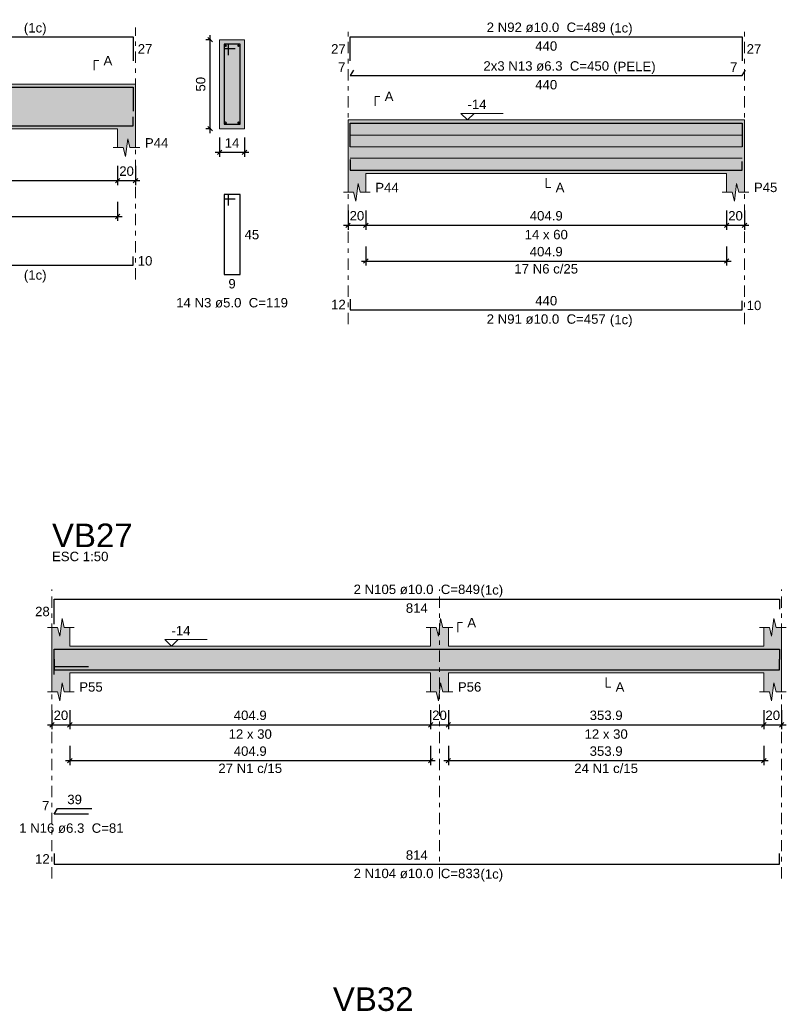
# Model space of a CAD drawing. Header units: millimetres. Extents: x 0 to 119, y 0 to 84.
# Tile 16 of 31: x 52 to 70, y 42 to 64. Entities that reach past the tile are written whole.
import ezdxf

# ---------------------------------------------------------------- set-up
doc = ezdxf.new("R2010")
doc.units = ezdxf.units.MM
doc.header["$MEASUREMENT"] = 0
doc.linetypes.add('DASHDOT', pattern=[2.54, 1.27, -0.635, 0, -0.635])
doc.linetypes.add('NULL', pattern=[0])
doc.layers.get('0').update_dxf_attribs({"lineweight": 18})
for name, color, linetype, lineweight in [('Descrição da armadura', 7, 'Continuous', 0), ('DT-Arm complementar', 5, 'Continuous', 5), ('DT-Barras na forma', 2, 'Continuous', 30), ('DT-Barras no corte', 5, 'Continuous', 5), ('DT-Barras rebatidas', 2, 'Continuous', 30), ('DT-Cotas', 9, 'Continuous', 5), ('DT-Forma', 5, 'Continuous', 5), ('DT-Hachura forma vigas', 254, 'Continuous', 5), ('DT-Hachura seção vigas', 254, 'Continuous', 5), ('DT-Pontilhado', 9, 'DASHDOT', 5), ('DT-Textos', 7, 'Continuous', 5), ('DT-Título', 3, 'Continuous', 20), ('Textos armaduras', 7, 'Continuous', 0)]:
    doc.layers.add(name, color=color, linetype=linetype, lineweight=lineweight)
doc.styles.add('Arial', font='txt')
doc.dimstyles.new('UM_25.000000', dxfattribs={"dimtxt": 0.18, "dimasz": 0.1, "dimexe": 0.1, "dimexo": 0.2, "dimgap": 0, "dimtad": 1, "dimtih": 1, "dimtoh": 1, "dimdec": 1, "dimlfac": 25, "dimzin": 0, "dimdsep": 46, "dimtxsty": 'Standard', "dimcen": 0.09, "dimdle": 0.1, "dimadec": 1, "dimazin": 2, "dimtfac": 1, "dimtdec": 4, "dimtofl": 0, "dimtmove": 0, "dimatfit": 3, "dimfxl": 1, "dimtolj": 1, "dimarcsym": 0})
doc.dimstyles.new('UM_50.000000', dxfattribs={"dimtxt": 0.18, "dimasz": 0.1, "dimexe": 0.1, "dimexo": 0.2, "dimgap": 0, "dimtad": 1, "dimtih": 1, "dimtoh": 1, "dimdec": 1, "dimlfac": 50, "dimzin": 0, "dimdsep": 46, "dimtxsty": 'Standard', "dimcen": 0.09, "dimdle": 0.1, "dimadec": 1, "dimazin": 2, "dimtfac": 1, "dimtdec": 4, "dimtofl": 0, "dimtmove": 0, "dimatfit": 3, "dimfxl": 1, "dimtolj": 1, "dimarcsym": 0})

# ---------------------------------------------------------------- blocks, each defined once
blk = doc.blocks.new('_Oblique')
at = {"color": 0, "linetype": 'ByBlock', "lineweight": -2}
blk.add_line((-0.5, -0.5), (0.5, 0.5), dxfattribs=at)
blk = doc.blocks.new('*D123')
at = {"layer": 'Defpoints', "color": 0}
for p in [(47.698924, 60.69142), (54.601524, 60.69142), (54.601524, 60.16192)]:
    blk.add_point(p, dxfattribs=at)
at = {"layer": 'DT-Cotas', "color": 0, "lineweight": -2}
for p, q in [((47.698924, 60.49142), (47.698924, 60.06192)), ((54.601524, 60.49142), (54.601524, 60.06192)), ((47.598924, 60.16192), (54.701524, 60.16192))]:
    blk.add_line(p, q, dxfattribs=at)
at = {"layer": 'DT-Cotas', "color": 0, "lineweight": -2, "xscale": 0.1, "yscale": 0.1, "zscale": 0.1, "rotation": 180}
blk.add_blockref('_Oblique', (47.698924, 60.16192), dxfattribs=at)
at = {"layer": 'DT-Cotas', "color": 0, "lineweight": -2, "xscale": 0.1, "yscale": 0.1, "zscale": 0.1}
blk.add_blockref('_Oblique', (54.601524, 60.16192), dxfattribs=at)
at = {"layer": 'DT-Cotas', "color": 7, "insert": (51.150224, 60.37372), "char_height": 0.2118, "attachment_point": 5, "rotation": 0.0057296, "style": 'Arial'}
blk.add_mtext('\\A1;345.1', dxfattribs=at)
blk = doc.blocks.new('*D124')
at = {"layer": 'Defpoints', "color": 0}
for p in [(54.601524, 60.69142), (55.001524, 60.69142), (55.001524, 60.16192)]:
    blk.add_point(p, dxfattribs=at)
at = {"layer": 'DT-Cotas', "color": 0, "lineweight": -2}
for p, q in [((54.601524, 60.49142), (54.601524, 60.06192)), ((55.001524, 60.49142), (55.001524, 60.06192)), ((54.501524, 60.16192), (55.101524, 60.16192))]:
    blk.add_line(p, q, dxfattribs=at)
at = {"layer": 'DT-Cotas', "color": 0, "lineweight": -2, "xscale": 0.1, "yscale": 0.1, "zscale": 0.1, "rotation": 180}
blk.add_blockref('_Oblique', (54.601524, 60.16192), dxfattribs=at)
at = {"layer": 'DT-Cotas', "color": 0, "lineweight": -2, "xscale": 0.1, "yscale": 0.1, "zscale": 0.1}
blk.add_blockref('_Oblique', (55.001524, 60.16192), dxfattribs=at)
at = {"layer": 'DT-Cotas', "color": 7, "insert": (54.801524, 60.37372), "char_height": 0.2118, "attachment_point": 5, "rotation": 0.0057296, "style": 'Arial'}
blk.add_mtext('\\A1;20', dxfattribs=at)
blk = doc.blocks.new('*D125')
at = {"layer": 'Defpoints', "color": 0}
for p in [(56.677307, 63.32682), (56.889107, 63.32682), (56.889107, 61.32682)]:
    blk.add_point(p, dxfattribs=at)
at = {"layer": 'DT-Cotas', "color": 0, "lineweight": -2}
for p, q in [((56.689107, 63.32682), (56.577307, 63.32682)), ((56.677307, 61.22682), (56.677307, 63.42682)), ((56.689107, 61.32682), (56.577307, 61.32682))]:
    blk.add_line(p, q, dxfattribs=at)
at = {"layer": 'DT-Cotas', "color": 0, "lineweight": -2, "xscale": 0.1, "yscale": 0.1, "zscale": 0.1}
for p, rotation in [((56.677307, 63.32682), 90), ((56.677307, 61.32682), 270)]:
    blk.add_blockref('_Oblique', p, dxfattribs=dict(at, rotation=rotation))
at = {"layer": 'DT-Cotas', "color": 7, "insert": (56.465507, 62.32682), "char_height": 0.2118, "attachment_point": 5, "rotation": 90, "style": 'Arial'}
blk.add_mtext('\\A1;50', dxfattribs=at)
blk = doc.blocks.new('*D126')
at = {"layer": 'Defpoints', "color": 0}
for p in [(56.889107, 61.32682), (57.449107, 61.32682), (57.449107, 60.79732)]:
    blk.add_point(p, dxfattribs=at)
at = {"layer": 'DT-Cotas', "color": 0, "lineweight": -2}
for p, q in [((56.889107, 61.12682), (56.889107, 60.69732)), ((57.449107, 61.12682), (57.449107, 60.69732)), ((56.789107, 60.79732), (57.549107, 60.79732))]:
    blk.add_line(p, q, dxfattribs=at)
at = {"layer": 'DT-Cotas', "color": 0, "lineweight": -2, "xscale": 0.1, "yscale": 0.1, "zscale": 0.1, "rotation": 180}
blk.add_blockref('_Oblique', (56.889107, 60.79732), dxfattribs=at)
at = {"layer": 'DT-Cotas', "color": 0, "lineweight": -2, "xscale": 0.1, "yscale": 0.1, "zscale": 0.1}
blk.add_blockref('_Oblique', (57.449107, 60.79732), dxfattribs=at)
at = {"layer": 'DT-Cotas', "color": 7, "insert": (57.169107, 61.00912), "char_height": 0.2118, "attachment_point": 5, "rotation": 0.0057296, "style": 'Arial'}
blk.add_mtext('\\A1;14', dxfattribs=at)
blk = doc.blocks.new('*D127')
at = {"layer": 'Defpoints', "color": 0}
for p in [(47.698924, 59.88658), (54.601524, 59.88658), (54.601524, 59.35708)]:
    blk.add_point(p, dxfattribs=at)
at = {"layer": 'DT-Cotas', "color": 0, "lineweight": -2}
for p, q in [((47.698924, 59.68658), (47.698924, 59.25708)), ((54.601524, 59.68658), (54.601524, 59.25708)), ((47.598924, 59.35708), (54.701524, 59.35708))]:
    blk.add_line(p, q, dxfattribs=at)
at = {"layer": 'DT-Cotas', "color": 0, "lineweight": -2, "xscale": 0.1, "yscale": 0.1, "zscale": 0.1, "rotation": 180}
blk.add_blockref('_Oblique', (47.698924, 59.35708), dxfattribs=at)
at = {"layer": 'DT-Cotas', "color": 0, "lineweight": -2, "xscale": 0.1, "yscale": 0.1, "zscale": 0.1}
blk.add_blockref('_Oblique', (54.601524, 59.35708), dxfattribs=at)
at = {"layer": 'DT-Cotas', "color": 7, "insert": (51.150224, 59.56888), "char_height": 0.2118, "attachment_point": 5, "rotation": 0.0057296, "style": 'Arial'}
blk.add_mtext('\\A1;345.1', dxfattribs=at)
blk = doc.blocks.new('*D128')
at = {"layer": 'Defpoints', "color": 0}
for p in [(59.771135, 59.68858), (60.171135, 59.68858), (60.171135, 59.15908)]:
    blk.add_point(p, dxfattribs=at)
at = {"layer": 'DT-Cotas', "color": 0, "lineweight": -2}
for p, q in [((59.771135, 59.48858), (59.771135, 59.05908)), ((60.171135, 59.48858), (60.171135, 59.05908)), ((59.671135, 59.15908), (60.271135, 59.15908))]:
    blk.add_line(p, q, dxfattribs=at)
at = {"layer": 'DT-Cotas', "color": 0, "lineweight": -2, "xscale": 0.1, "yscale": 0.1, "zscale": 0.1, "rotation": 180}
blk.add_blockref('_Oblique', (59.771135, 59.15908), dxfattribs=at)
at = {"layer": 'DT-Cotas', "color": 0, "lineweight": -2, "xscale": 0.1, "yscale": 0.1, "zscale": 0.1}
blk.add_blockref('_Oblique', (60.171135, 59.15908), dxfattribs=at)
at = {"layer": 'DT-Cotas', "color": 7, "insert": (59.971135, 59.37088), "char_height": 0.2118, "attachment_point": 5, "rotation": 0.0057296, "style": 'Arial'}
blk.add_mtext('\\A1;20', dxfattribs=at)
blk = doc.blocks.new('*D129')
at = {"layer": 'Defpoints', "color": 0}
for p in [(60.171135, 59.68858), (68.268535, 59.68858), (68.268535, 59.15908)]:
    blk.add_point(p, dxfattribs=at)
at = {"layer": 'DT-Cotas', "color": 0, "lineweight": -2}
for p, q in [((60.171135, 59.48858), (60.171135, 59.05908)), ((68.268535, 59.48858), (68.268535, 59.05908)), ((60.071135, 59.15908), (68.368535, 59.15908))]:
    blk.add_line(p, q, dxfattribs=at)
at = {"layer": 'DT-Cotas', "color": 0, "lineweight": -2, "xscale": 0.1, "yscale": 0.1, "zscale": 0.1, "rotation": 180}
blk.add_blockref('_Oblique', (60.171135, 59.15908), dxfattribs=at)
at = {"layer": 'DT-Cotas', "color": 0, "lineweight": -2, "xscale": 0.1, "yscale": 0.1, "zscale": 0.1}
blk.add_blockref('_Oblique', (68.268535, 59.15908), dxfattribs=at)
at = {"layer": 'DT-Cotas', "color": 7, "insert": (64.219835, 59.37088), "char_height": 0.2118, "attachment_point": 5, "rotation": 0.0057296, "style": 'Arial'}
blk.add_mtext('\\A1;404.9', dxfattribs=at)
blk = doc.blocks.new('*D130')
at = {"layer": 'Defpoints', "color": 0}
for p in [(68.268535, 59.68858), (68.668535, 59.68858), (68.668535, 59.15908)]:
    blk.add_point(p, dxfattribs=at)
at = {"layer": 'DT-Cotas', "color": 0, "lineweight": -2}
for p, q in [((68.268535, 59.48858), (68.268535, 59.05908)), ((68.668535, 59.48858), (68.668535, 59.05908)), ((68.168535, 59.15908), (68.768535, 59.15908))]:
    blk.add_line(p, q, dxfattribs=at)
at = {"layer": 'DT-Cotas', "color": 0, "lineweight": -2, "xscale": 0.1, "yscale": 0.1, "zscale": 0.1, "rotation": 180}
blk.add_blockref('_Oblique', (68.268535, 59.15908), dxfattribs=at)
at = {"layer": 'DT-Cotas', "color": 0, "lineweight": -2, "xscale": 0.1, "yscale": 0.1, "zscale": 0.1}
blk.add_blockref('_Oblique', (68.668535, 59.15908), dxfattribs=at)
at = {"layer": 'DT-Cotas', "color": 7, "insert": (68.468535, 59.37088), "char_height": 0.2118, "attachment_point": 5, "rotation": 0.0057296, "style": 'Arial'}
blk.add_mtext('\\A1;20', dxfattribs=at)
blk = doc.blocks.new('*D133')
at = {"layer": 'Defpoints', "color": 0}
for p in [(60.171135, 58.88374), (68.268535, 58.88374), (68.268535, 58.35424)]:
    blk.add_point(p, dxfattribs=at)
at = {"layer": 'DT-Cotas', "color": 0, "lineweight": -2}
for p, q in [((60.171135, 58.68374), (60.171135, 58.25424)), ((68.268535, 58.68374), (68.268535, 58.25424)), ((60.071135, 58.35424), (68.368535, 58.35424))]:
    blk.add_line(p, q, dxfattribs=at)
at = {"layer": 'DT-Cotas', "color": 0, "lineweight": -2, "xscale": 0.1, "yscale": 0.1, "zscale": 0.1, "rotation": 180}
blk.add_blockref('_Oblique', (60.171135, 58.35424), dxfattribs=at)
at = {"layer": 'DT-Cotas', "color": 0, "lineweight": -2, "xscale": 0.1, "yscale": 0.1, "zscale": 0.1}
blk.add_blockref('_Oblique', (68.268535, 58.35424), dxfattribs=at)
at = {"layer": 'DT-Cotas', "color": 7, "insert": (64.219835, 58.56604), "char_height": 0.2118, "attachment_point": 5, "rotation": 0.0057296, "style": 'Arial'}
blk.add_mtext('\\A1;404.9', dxfattribs=at)
blk = doc.blocks.new('*D169')
at = {"layer": 'Defpoints', "color": 0}
for p in [(53.127714, 48.46938), (53.527714, 48.46938), (53.527714, 47.93988)]:
    blk.add_point(p, dxfattribs=at)
at = {"layer": 'DT-Cotas', "color": 0, "lineweight": -2}
for p, q in [((53.127714, 48.26938), (53.127714, 47.83988)), ((53.527714, 48.26938), (53.527714, 47.83988)), ((53.027714, 47.93988), (53.627714, 47.93988))]:
    blk.add_line(p, q, dxfattribs=at)
at = {"layer": 'DT-Cotas', "color": 0, "lineweight": -2, "xscale": 0.1, "yscale": 0.1, "zscale": 0.1, "rotation": 180}
blk.add_blockref('_Oblique', (53.127714, 47.93988), dxfattribs=at)
at = {"layer": 'DT-Cotas', "color": 0, "lineweight": -2, "xscale": 0.1, "yscale": 0.1, "zscale": 0.1}
blk.add_blockref('_Oblique', (53.527714, 47.93988), dxfattribs=at)
at = {"layer": 'DT-Cotas', "color": 7, "insert": (53.327714, 48.15168), "char_height": 0.2118, "attachment_point": 5, "rotation": 0.0057296, "style": 'Arial'}
blk.add_mtext('\\A1;20', dxfattribs=at)
blk = doc.blocks.new('*D170')
at = {"layer": 'Defpoints', "color": 0}
for p in [(53.527714, 48.46938), (61.625114, 48.46938), (61.625114, 47.93988)]:
    blk.add_point(p, dxfattribs=at)
at = {"layer": 'DT-Cotas', "color": 0, "lineweight": -2}
for p, q in [((53.527714, 48.26938), (53.527714, 47.83988)), ((61.625114, 48.26938), (61.625114, 47.83988)), ((53.427714, 47.93988), (61.725114, 47.93988))]:
    blk.add_line(p, q, dxfattribs=at)
at = {"layer": 'DT-Cotas', "color": 0, "lineweight": -2, "xscale": 0.1, "yscale": 0.1, "zscale": 0.1, "rotation": 180}
blk.add_blockref('_Oblique', (53.527714, 47.93988), dxfattribs=at)
at = {"layer": 'DT-Cotas', "color": 0, "lineweight": -2, "xscale": 0.1, "yscale": 0.1, "zscale": 0.1}
blk.add_blockref('_Oblique', (61.625114, 47.93988), dxfattribs=at)
at = {"layer": 'DT-Cotas', "color": 7, "insert": (57.576414, 48.15168), "char_height": 0.2118, "attachment_point": 5, "rotation": 0.0057296, "style": 'Arial'}
blk.add_mtext('\\A1;404.9', dxfattribs=at)
blk = doc.blocks.new('*D171')
at = {"layer": 'Defpoints', "color": 0}
for p in [(61.625114, 48.46938), (62.025114, 48.46938), (62.025114, 47.93988)]:
    blk.add_point(p, dxfattribs=at)
at = {"layer": 'DT-Cotas', "color": 0, "lineweight": -2}
for p, q in [((61.625114, 48.26938), (61.625114, 47.83988)), ((62.025114, 48.26938), (62.025114, 47.83988)), ((61.525114, 47.93988), (62.125114, 47.93988))]:
    blk.add_line(p, q, dxfattribs=at)
at = {"layer": 'DT-Cotas', "color": 0, "lineweight": -2, "xscale": 0.1, "yscale": 0.1, "zscale": 0.1, "rotation": 180}
blk.add_blockref('_Oblique', (61.625114, 47.93988), dxfattribs=at)
at = {"layer": 'DT-Cotas', "color": 0, "lineweight": -2, "xscale": 0.1, "yscale": 0.1, "zscale": 0.1}
blk.add_blockref('_Oblique', (62.025114, 47.93988), dxfattribs=at)
at = {"layer": 'DT-Cotas', "color": 7, "insert": (61.825114, 48.15168), "char_height": 0.2118, "attachment_point": 5, "rotation": 0.0057296, "style": 'Arial'}
blk.add_mtext('\\A1;20', dxfattribs=at)
blk = doc.blocks.new('*D172')
at = {"layer": 'Defpoints', "color": 0}
for p in [(62.025114, 48.46938), (69.103914, 48.46938), (69.103914, 47.93988)]:
    blk.add_point(p, dxfattribs=at)
at = {"layer": 'DT-Cotas', "color": 0, "lineweight": -2}
for p, q in [((62.025114, 48.26938), (62.025114, 47.83988)), ((69.103914, 48.26938), (69.103914, 47.83988)), ((61.925114, 47.93988), (69.203914, 47.93988))]:
    blk.add_line(p, q, dxfattribs=at)
at = {"layer": 'DT-Cotas', "color": 0, "lineweight": -2, "xscale": 0.1, "yscale": 0.1, "zscale": 0.1, "rotation": 180}
blk.add_blockref('_Oblique', (62.025114, 47.93988), dxfattribs=at)
at = {"layer": 'DT-Cotas', "color": 0, "lineweight": -2, "xscale": 0.1, "yscale": 0.1, "zscale": 0.1}
blk.add_blockref('_Oblique', (69.103914, 47.93988), dxfattribs=at)
at = {"layer": 'DT-Cotas', "color": 7, "insert": (65.564514, 48.15168), "char_height": 0.2118, "attachment_point": 5, "rotation": 0.0057296, "style": 'Arial'}
blk.add_mtext('\\A1;353.9', dxfattribs=at)
blk = doc.blocks.new('*D173')
at = {"layer": 'Defpoints', "color": 0}
for p in [(69.103914, 48.46938), (69.503914, 48.46938), (69.503914, 47.93988)]:
    blk.add_point(p, dxfattribs=at)
at = {"layer": 'DT-Cotas', "color": 0, "lineweight": -2}
for p, q in [((69.103914, 48.26938), (69.103914, 47.83988)), ((69.503914, 48.26938), (69.503914, 47.83988)), ((69.003914, 47.93988), (69.603914, 47.93988))]:
    blk.add_line(p, q, dxfattribs=at)
at = {"layer": 'DT-Cotas', "color": 0, "lineweight": -2, "xscale": 0.1, "yscale": 0.1, "zscale": 0.1, "rotation": 180}
blk.add_blockref('_Oblique', (69.103914, 47.93988), dxfattribs=at)
at = {"layer": 'DT-Cotas', "color": 0, "lineweight": -2, "xscale": 0.1, "yscale": 0.1, "zscale": 0.1}
blk.add_blockref('_Oblique', (69.503914, 47.93988), dxfattribs=at)
at = {"layer": 'DT-Cotas', "color": 7, "insert": (69.303914, 48.15168), "char_height": 0.2118, "attachment_point": 5, "rotation": 0.0057296, "style": 'Arial'}
blk.add_mtext('\\A1;20', dxfattribs=at)
blk = doc.blocks.new('*D176')
at = {"layer": 'Defpoints', "color": 0}
for p in [(53.527714, 47.66454), (61.625114, 47.66454), (61.625114, 47.13504)]:
    blk.add_point(p, dxfattribs=at)
at = {"layer": 'DT-Cotas', "color": 0, "lineweight": -2}
for p, q in [((53.527714, 47.46454), (53.527714, 47.03504)), ((61.625114, 47.46454), (61.625114, 47.03504)), ((53.427714, 47.13504), (61.725114, 47.13504))]:
    blk.add_line(p, q, dxfattribs=at)
at = {"layer": 'DT-Cotas', "color": 0, "lineweight": -2, "xscale": 0.1, "yscale": 0.1, "zscale": 0.1, "rotation": 180}
blk.add_blockref('_Oblique', (53.527714, 47.13504), dxfattribs=at)
at = {"layer": 'DT-Cotas', "color": 0, "lineweight": -2, "xscale": 0.1, "yscale": 0.1, "zscale": 0.1}
blk.add_blockref('_Oblique', (61.625114, 47.13504), dxfattribs=at)
at = {"layer": 'DT-Cotas', "color": 7, "insert": (57.576414, 47.34684), "char_height": 0.2118, "attachment_point": 5, "rotation": 0.0057296, "style": 'Arial'}
blk.add_mtext('\\A1;404.9', dxfattribs=at)
blk = doc.blocks.new('*D177')
at = {"layer": 'Defpoints', "color": 0}
for p in [(62.025114, 47.66454), (69.103914, 47.66454), (69.103914, 47.13504)]:
    blk.add_point(p, dxfattribs=at)
at = {"layer": 'DT-Cotas', "color": 0, "lineweight": -2}
for p, q in [((62.025114, 47.46454), (62.025114, 47.03504)), ((69.103914, 47.46454), (69.103914, 47.03504)), ((61.925114, 47.13504), (69.203914, 47.13504))]:
    blk.add_line(p, q, dxfattribs=at)
at = {"layer": 'DT-Cotas', "color": 0, "lineweight": -2, "xscale": 0.1, "yscale": 0.1, "zscale": 0.1, "rotation": 180}
blk.add_blockref('_Oblique', (62.025114, 47.13504), dxfattribs=at)
at = {"layer": 'DT-Cotas', "color": 0, "lineweight": -2, "xscale": 0.1, "yscale": 0.1, "zscale": 0.1}
blk.add_blockref('_Oblique', (69.103914, 47.13504), dxfattribs=at)
at = {"layer": 'DT-Cotas', "color": 7, "insert": (65.564514, 47.34684), "char_height": 0.2118, "attachment_point": 5, "rotation": 0.0057296, "style": 'Arial'}
blk.add_mtext('\\A1;353.9', dxfattribs=at)

msp = doc.modelspace()

# ---------------------------------------------------------------- hatches: boundary and pattern name
at = {"layer": 'DT-Hachura forma vigas', "linetype": 'Continuous'}
for points in [[(55.0015, 60.9032), (55.0015, 61.3268), (55.0015, 62.3268), (54.8015, 62.3268), (47.4989, 62.3268), (47.2989, 62.3268), (47.2989, 61.3268), (47.2989, 60.9032), (47.4239, 60.9032), (47.4739, 60.7032), (47.5239, 61.1032), (47.5739, 60.9032), (47.6989, 60.9032), (47.6989, 61.3268), (54.6015, 61.3268), (54.6015, 60.9032), (54.7265, 60.9032), (54.7765, 60.7032), (54.8265, 61.1032), (54.8765, 60.9032), (55.0015, 60.9032)], [(68.6685, 59.9004), (68.6685, 60.324), (68.6685, 61.524), (68.4685, 61.524), (59.9711, 61.524), (59.7711, 61.524), (59.7711, 60.324), (59.7711, 59.9004), (59.8961, 59.9004), (59.9461, 59.7004), (59.9961, 60.1004), (60.0461, 59.9004), (60.1711, 59.9004), (60.1711, 60.324), (68.2685, 60.324), (68.2685, 59.9004), (68.3935, 59.9004), (68.4435, 59.7004), (68.4935, 60.1004), (68.5435, 59.9004), (68.6685, 59.9004)], [(69.5039, 48.6812), (69.5039, 49.1048), (69.5039, 49.7048), (69.5039, 50.1284), (69.3789, 50.1284), (69.3289, 50.3284), (69.2789, 49.9284), (69.2289, 50.1284), (69.1039, 50.1284), (69.1039, 49.7048), (62.0251, 49.7048), (62.0251, 50.1284), (61.9001, 50.1284), (61.8501, 50.3284), (61.8001, 49.9284), (61.7501, 50.1284), (61.6251, 50.1284), (61.6251, 49.7048), (53.5277, 49.7048), (53.5277, 50.1284), (53.4027, 50.1284), (53.3527, 50.3284), (53.3027, 49.9284), (53.2527, 50.1284), (53.1277, 50.1284), (53.1277, 49.7048), (53.1277, 49.1048), (53.1277, 48.6812), (53.2527, 48.6812), (53.3027, 48.4812), (53.3527, 48.8812), (53.4027, 48.6812), (53.5277, 48.6812), (53.5277, 49.1048), (61.6251, 49.1048), (61.6251, 48.6812), (61.7501, 48.6812), (61.8001, 48.4812), (61.8501, 48.8812), (61.9001, 48.6812), (62.0251, 48.6812), (62.0251, 49.1048), (69.1039, 49.1048), (69.1039, 48.6812), (69.2289, 48.6812), (69.2789, 48.4812), (69.3289, 48.8812), (69.3789, 48.6812), (69.5039, 48.6812)]]:
    msp.add_hatch(color=254, dxfattribs=at).paths.add_polyline_path(points)
at = {"layer": 'DT-Hachura seção vigas', "linetype": 'Continuous'}
msp.add_hatch(color=254, dxfattribs=at).paths.add_polyline_path([(56.8891, 61.3268), (56.8891, 61.3268), (57.4491, 61.3268), (57.4491, 63.3268), (56.8891, 63.3268), (56.8891, 61.3268)])

# ---------------------------------------------------------------- linework, layer by layer
at = {"layer": 'DT-Arm complementar'}
for p, q in [((59.8211, 61.184), (68.6185, 61.184)), ((59.8211, 60.924), (68.6185, 60.924)), ((59.8211, 60.664), (68.6185, 60.664))]:
    msp.add_line(p, q, dxfattribs=at)
at = {"layer": 'DT-Barras na forma'}
for p, q in [((57.0891, 63.2268), (56.9891, 63.2268)), ((56.9891, 63.2268), (56.9891, 61.4268)), ((57.3491, 63.2268), (56.9891, 63.2268)), ((56.9891, 63.2268), (56.9891, 63.1268)), ((56.9891, 63.1268), (57.2391, 63.1268)), ((57.0891, 62.9768), (57.0891, 63.2268)), ((57.3491, 61.4268), (57.3491, 63.2268)), ((56.9891, 61.4268), (57.3491, 61.4268)), ((53.1777, 49.2474), (53.948, 49.2474))]:
    msp.add_line(p, q, dxfattribs=at)
for points in [[(47.3489, 61.7251), (47.3489, 62.2588), (54.9515, 62.2588), (54.9515, 61.7251)], [(47.3489, 61.5948), (47.3489, 61.3948), (54.9515, 61.3948), (54.9515, 61.5948)], [(59.8211, 60.9188), (59.8211, 61.454), (68.6185, 61.454), (68.6185, 60.9188)], [(59.8211, 60.634), (59.8211, 60.394), (68.6185, 60.394), (68.6185, 60.594)], [(53.1777, 49.0706), (53.1777, 49.6348), (69.4539, 49.6348), (69.4539, 49.4048)], [(53.1777, 49.4148), (53.1777, 49.1748), (69.4539, 49.1748), (69.4539, 49.4148)]]:
    msp.add_lwpolyline(points, dxfattribs=at)
at = {"layer": 'DT-Barras no corte'}
for centre in [(57.0251, 63.1908), (57.3131, 63.1908), (57.0251, 61.4628), (57.3131, 61.4628)]:
    msp.add_circle(centre, 0.016, dxfattribs=at)
at = {"layer": 'DT-Barras rebatidas'}
for points in [[(47.3489, 62.8547), (47.3489, 63.3884), (54.9515, 63.3884), (54.9515, 62.8547)], [(59.8211, 62.8533), (59.8211, 63.3884), (68.6185, 63.3884), (68.6185, 62.8533)], [(59.8936, 62.6449), (59.8211, 62.5194), (68.6185, 62.5194), (68.691, 62.6449)], [(57.0891, 59.6001), (57.0891, 59.8501), (56.9891, 59.8501), (56.9891, 58.0501), (57.3491, 58.0501), (57.3491, 59.8501), (56.9891, 59.8501), (56.9891, 59.7501), (57.2391, 59.7501)], [(47.3489, 58.4602), (47.3489, 58.2602), (54.9515, 58.2602), (54.9515, 58.4602)], [(59.8211, 57.4993), (59.8211, 57.2593), (68.6185, 57.2593), (68.6185, 57.4593)], [(53.1777, 50.2002), (53.1777, 50.7644), (69.4539, 50.7644), (69.4539, 50.5344)], [(53.948, 45.9308), (53.1777, 45.9308), (53.2503, 46.0566), (54.0206, 46.0566)], [(53.1777, 45.0477), (53.1777, 44.8077), (69.4539, 44.8077), (69.4539, 45.0477)]]:
    msp.add_lwpolyline(points, dxfattribs=at)
at = {"layer": 'DT-Forma'}
for p, q in [((57.4491, 63.3268), (56.8891, 63.3268)), ((56.8891, 63.3268), (56.8891, 61.3268)), ((57.4491, 61.3268), (57.4491, 63.3268)), ((47.4989, 62.3268), (54.8015, 62.3268)), ((54.8015, 62.3268), (55.0015, 62.3268)), ((59.7711, 61.524), (59.9711, 61.524)), ((59.9711, 61.524), (68.4685, 61.524)), ((68.4685, 61.524), (68.6685, 61.524)), ((47.6989, 61.3268), (54.6015, 61.3268)), ((54.6015, 61.3268), (54.6015, 60.9032)), ((55.0015, 60.9032), (55.0015, 61.3268)), ((56.8891, 61.3268), (57.4491, 61.3268)), ((54.7765, 60.7032), (54.8265, 61.1032)), ((54.8265, 61.1032), (54.8765, 60.9032)), ((54.5015, 60.9032), (54.7265, 60.9032)), ((54.7265, 60.9032), (54.7765, 60.7032)), ((54.8765, 60.9032), (55.1015, 60.9032)), ((59.7711, 60.324), (59.7711, 59.9004)), ((60.1711, 59.9004), (60.1711, 60.324)), ((60.1711, 60.324), (68.2685, 60.324)), ((68.2685, 60.324), (68.2685, 59.9004)), ((68.6685, 59.9004), (68.6685, 60.324)), ((59.9461, 59.7004), (59.9961, 60.1004)), ((59.9961, 60.1004), (60.0461, 59.9004)), ((68.4435, 59.7004), (68.4935, 60.1004)), ((68.4935, 60.1004), (68.5435, 59.9004)), ((59.6711, 59.9004), (59.8961, 59.9004)), ((59.8961, 59.9004), (59.9461, 59.7004)), ((60.0461, 59.9004), (60.2711, 59.9004)), ((68.1685, 59.9004), (68.3935, 59.9004)), ((68.3935, 59.9004), (68.4435, 59.7004)), ((68.5435, 59.9004), (68.7685, 59.9004)), ((53.3027, 49.9284), (53.3527, 50.3284)), ((53.3527, 50.3284), (53.4027, 50.1284)), ((61.8001, 49.9284), (61.8501, 50.3284)), ((61.8501, 50.3284), (61.9001, 50.1284)), ((69.2789, 49.9284), (69.3289, 50.3284)), ((69.3289, 50.3284), (69.3789, 50.1284)), ((53.0277, 50.1284), (53.2527, 50.1284)), ((53.1277, 49.7048), (53.1277, 50.1284)), ((53.2527, 50.1284), (53.3027, 49.9284)), ((53.4027, 50.1284), (53.6277, 50.1284)), ((53.5277, 50.1284), (53.5277, 49.7048)), ((61.5251, 50.1284), (61.7501, 50.1284)), ((61.6251, 49.7048), (61.6251, 50.1284)), ((61.7501, 50.1284), (61.8001, 49.9284)), ((61.9001, 50.1284), (62.1251, 50.1284)), ((62.0251, 50.1284), (62.0251, 49.7048)), ((69.0039, 50.1284), (69.2289, 50.1284)), ((69.1039, 49.7048), (69.1039, 50.1284)), ((69.2289, 50.1284), (69.2789, 49.9284)), ((69.3789, 50.1284), (69.6039, 50.1284)), ((69.5039, 50.1284), (69.5039, 49.7048)), ((53.5277, 49.7048), (61.6251, 49.7048)), ((62.0251, 49.7048), (69.1039, 49.7048)), ((53.1277, 49.1048), (53.1277, 48.6812)), ((53.5277, 48.6812), (53.5277, 49.1048)), ((53.5277, 49.1048), (61.6251, 49.1048)), ((61.6251, 49.1048), (61.6251, 48.6812)), ((62.0251, 48.6812), (62.0251, 49.1048)), ((62.0251, 49.1048), (69.1039, 49.1048)), ((69.1039, 49.1048), (69.1039, 48.6812)), ((69.5039, 48.6812), (69.5039, 49.1048)), ((53.3027, 48.4812), (53.3527, 48.8812)), ((53.3527, 48.8812), (53.4027, 48.6812)), ((61.8001, 48.4812), (61.8501, 48.8812)), ((61.8501, 48.8812), (61.9001, 48.6812)), ((69.2789, 48.4812), (69.3289, 48.8812)), ((69.3289, 48.8812), (69.3789, 48.6812)), ((53.0277, 48.6812), (53.2527, 48.6812)), ((53.2527, 48.6812), (53.3027, 48.4812)), ((53.4027, 48.6812), (53.6277, 48.6812)), ((61.5251, 48.6812), (61.7501, 48.6812)), ((61.7501, 48.6812), (61.8001, 48.4812)), ((61.9001, 48.6812), (62.1251, 48.6812)), ((69.0039, 48.6812), (69.2289, 48.6812)), ((69.2289, 48.6812), (69.2789, 48.4812)), ((69.3789, 48.6812), (69.6039, 48.6812))]:
    msp.add_line(p, q, dxfattribs=at)
at = {"layer": 'DT-Forma', "linetype": 'Continuous'}
for p, q in [((55.0015, 62.3268), (55.0015, 61.3268)), ((59.7711, 60.324), (59.7711, 61.524)), ((68.6685, 61.524), (68.6685, 60.324)), ((53.1277, 49.1048), (53.1277, 49.7048)), ((69.5039, 49.7048), (69.5039, 49.1048))]:
    msp.add_line(p, q, dxfattribs=at)
at = {"layer": 'DT-Pontilhado', "ltscale": 0.2}
for p, q in [((55.0015, 57.9425), (55.0015, 63.6002)), ((59.7711, 56.9416), (59.7711, 63.6002)), ((68.6685, 56.9416), (68.6685, 63.6002)), ((53.1277, 44.49), (53.1277, 50.9762)), ((61.8251, 44.49), (61.8251, 50.9762)), ((69.5039, 44.49), (69.5039, 50.9762))]:
    msp.add_line(p, q, dxfattribs=at)
at = {"layer": 'DT-Textos'}
for points in [[(54.072, 62.6445), (54.072, 62.8563), (54.1779, 62.8563)], [(60.3829, 61.8417), (60.3829, 62.0535), (60.4888, 62.0535)], [(62.6004, 61.6722), (62.4521, 61.524), (62.3038, 61.6722), (63.2569, 61.6722)], [(64.2198, 60.2181), (64.2198, 60.0063), (64.3257, 60.0063)], [(62.2369, 50.0225), (62.2369, 50.2343), (62.3428, 50.2343)], [(55.9569, 49.853), (55.8087, 49.7048), (55.6604, 49.853), (56.6135, 49.853)], [(65.5645, 48.9989), (65.5645, 48.7871), (65.6704, 48.7871)]]:
    msp.add_lwpolyline(points, dxfattribs=at)

# ---------------------------------------------------------------- texts
at = {"layer": 'Descrição da armadura', "linetype": 'NULL', "char_height": 0.2118, "attachment_point": 8, "line_spacing_factor": 0.9, "style": 'Arial'}
for s, insert, width in [('2 N92 ø10.0  C=489', (64.2203, 63.4947), 5.239541), ('2x3 N13 ø6.3  C=450', (64.2203, 62.6257), 5.529541), ('17 N6 c/25', (64.2198, 58.0725), 2.805127), ('14 N3 ø5.0  C=119', (57.1691, 57.3087), 4.916973), ('2 N91 ø10.0  C=457', (64.2203, 56.9417), 5.239541), ('2 N105 ø10.0  C=849', (61.3157, 50.8707), 5.562109), ('27 N1 c/15', (57.5764, 46.8533), 2.805127), ('24 N1 c/15', (65.5645, 46.8533), 2.805127), ('1 N16 ø6.3  C=81', (53.5627, 45.5077), 4.594404), ('2 N104 ø10.0  C=833', (61.3157, 44.4897), 5.562109)]:
    msp.add_mtext(s, dxfattribs=dict(at, insert=insert, width=width))
at = {"layer": 'DT-Textos', "linetype": 'NULL', "char_height": 0.2118, "line_spacing_factor": 0.798, "style": 'Arial'}
for s, insert, width, attachment_point in [('(1c)', (52.4961, 63.4248), 0.998857, 7), ('(1c)', (65.6483, 63.4248), 0.998857, 7), ('A', (54.2841, 62.7507), 0.386855, 7), ('(PELE)', (65.7223, 62.5558), 1.869424, 7), ('A', (60.5943, 61.9477), 0.386855, 7), ('-14', (62.4523, 61.7677), 0.838281, 7), ('P44', (55.2131, 60.9037), 1.031992, 7), ('P44', (60.3833, 59.9007), 1.031992, 7), ('A', (64.4313, 59.9007), 0.386855, 7), ('P45', (68.8803, 59.9007), 1.031992, 7), ('14 x 60', (64.2203, 58.8417), 1.902559, 8), ('(1c)', (52.4961, 57.8728), 0.998857, 7), ('(1c)', (65.6483, 56.8718), 0.998857, 7), ('ESC 1:50', (53.1277, 51.6117), 2.482559, 7), ('(1c)', (62.7437, 50.8008), 0.998857, 7), ('-14', (55.8087, 49.9487), 0.838281, 7), ('A', (62.4487, 50.1287), 0.386855, 7), ('P55', (53.7397, 48.6817), 1.031992, 7), ('P56', (62.2367, 48.6817), 1.031992, 7), ('A', (65.7767, 48.6817), 0.386855, 7), ('12 x 30', (57.5767, 47.6227), 1.902559, 8), ('12 x 30', (65.5647, 47.6227), 1.902559, 8), ('(1c)', (62.7437, 44.4198), 0.998857, 7)]:
    msp.add_mtext(s, dxfattribs=dict(at, insert=insert, width=width, attachment_point=attachment_point))
at = {"layer": 'DT-Título', "linetype": 'NULL', "char_height": 0.5295, "width": 3.620508, "attachment_point": 7, "line_spacing_factor": 0.798, "style": 'Arial'}
for s, insert in [('VB27', (53.1277, 51.9295)), ('VB32', (59.4319, 41.5059))]:
    msp.add_mtext(s, dxfattribs=dict(at, insert=insert))
at = {"layer": 'Textos armaduras', "linetype": 'NULL', "char_height": 0.2118, "line_spacing_factor": 0.9, "style": 'Arial'}
for s, insert, width, attachment_point in [('27', (59.7211, 63.0149), 1.045137, 9), ('440', (64.2198, 63.2911), 1.367705, 2), ('27', (55.0515, 63.2275), 1.045137, 1), ('27', (68.7185, 63.2267), 1.045137, 1), ('7', (59.7145, 62.6053), 0.722568, 9), ('7', (68.5119, 62.6053), 0.722568, 9), ('440', (64.2198, 62.4221), 1.367705, 2), ('45', (57.4491, 59.056), 1.045137, 1), ('10', (55.0515, 58.4661), 1.045137, 1), ('9', (57.1691, 57.9528), 0.722568, 2), ('12', (59.7211, 57.2734), 1.045137, 9), ('440', (64.2198, 57.3566), 1.367705, 8), ('10', (68.7185, 57.4652), 1.045137, 1), ('28', (53.0777, 50.3764), 1.045137, 9), ('814', (61.3158, 50.6671), 1.367705, 2), ('7', (53.0712, 46.0168), 0.722568, 9), ('39', (53.6355, 46.1539), 1.045137, 8), ('814', (61.3158, 44.905), 1.367705, 8), ('12', (53.0777, 44.8218), 1.045137, 9)]:
    msp.add_mtext(s, dxfattribs=dict(at, insert=insert, width=width, attachment_point=attachment_point))

# ---------------------------------------------------------------- dimensions: what is measured, and where the dimension line sits
at = {"layer": 'DT-Cotas'}
dim = msp.add_linear_dim(base=(56.6773, 63.3268), p1=(56.8891, 61.3268), p2=(56.8891, 63.3268), angle=90, dimstyle='UM_25.000000', override={"dimtxt": 0.2118, "dimasz": 0.1, "dimexe": 0.1, "dimexo": 0.2, "dimtad": 1, "dimtih": 0, "dimtoh": 0, "dimdec": 1, "dimlfac": 25, "dimzin": 8, "dimtxsty": 'Arial', "dimblk": 'Oblique', "dimblk1": 'Oblique', "dimblk2": 'Oblique', "dimsah": 1, "dimdle": 0.1, "dimse1": 0, "dimse2": 0, "dimclrt": 7, "dimadec": 1, "dimazin": 3, "dimtmove": 2, "dimldrblk": 'Oblique'}, dxfattribs=at)
dim.commit()
dim.dimension.update_dxf_attribs({"geometry": '*D125', "text_midpoint": (56.4655, 62.3268), "dimtype": 160, "text_rotation": 90})
for base, p1, p2, dimstyle, override, picture, middle in [((57.4491, 60.7973), (56.8891, 61.3268), (57.4491, 61.3268), 'UM_25.000000', {"dimtxt": 0.2118, "dimasz": 0.1, "dimexe": 0.1, "dimexo": 0.2, "dimtad": 1, "dimtih": 0, "dimtoh": 0, "dimdec": 1, "dimlfac": 25, "dimzin": 8, "dimtxsty": 'Arial', "dimblk": 'Oblique', "dimblk1": 'Oblique', "dimblk2": 'Oblique', "dimsah": 1, "dimdle": 0.1, "dimse1": 0, "dimse2": 0, "dimclrt": 7, "dimadec": 1, "dimazin": 3, "dimtmove": 2, "dimldrblk": 'Oblique'}, '*D126', (57.1691, 61.0091)), ((54.6015, 60.1619), (47.6989, 60.6914), (54.6015, 60.6914), 'UM_50.000000', {"dimtxt": 0.2118, "dimasz": 0.1, "dimexe": 0.1, "dimexo": 0.2, "dimtad": 1, "dimtih": 0, "dimtoh": 0, "dimdec": 1, "dimlfac": 50, "dimzin": 8, "dimtxsty": 'Arial', "dimblk": 'Oblique', "dimblk1": 'Oblique', "dimblk2": 'Oblique', "dimsah": 1, "dimdle": 0.1, "dimse1": 0, "dimse2": 0, "dimclrt": 7, "dimadec": 1, "dimazin": 3, "dimtmove": 2, "dimldrblk": 'Oblique'}, '*D123', (51.1502, 60.3737)), ((55.0015, 60.1619), (54.6015, 60.6914), (55.0015, 60.6914), 'UM_50.000000', {"dimtxt": 0.2118, "dimasz": 0.1, "dimexe": 0.1, "dimexo": 0.2, "dimtad": 1, "dimtih": 0, "dimtoh": 0, "dimdec": 1, "dimlfac": 50, "dimzin": 8, "dimtxsty": 'Arial', "dimblk": 'Oblique', "dimblk1": 'Oblique', "dimblk2": 'Oblique', "dimsah": 1, "dimdle": 0.1, "dimse1": 0, "dimse2": 0, "dimclrt": 7, "dimadec": 1, "dimazin": 3, "dimtmove": 2, "dimldrblk": 'Oblique'}, '*D124', (54.8015, 60.3737)), ((54.6015, 59.3571), (47.6989, 59.8866), (54.6015, 59.8866), 'UM_50.000000', {"dimtxt": 0.2118, "dimasz": 0.1, "dimexe": 0.1, "dimexo": 0.2, "dimtad": 1, "dimtih": 0, "dimtoh": 0, "dimdec": 1, "dimlfac": 50, "dimzin": 8, "dimtxsty": 'Arial', "dimblk": 'Oblique', "dimblk1": 'Oblique', "dimblk2": 'Oblique', "dimsah": 1, "dimdle": 0.1, "dimse1": 0, "dimse2": 0, "dimclrt": 7, "dimadec": 1, "dimazin": 3, "dimtmove": 2, "dimldrblk": 'Oblique'}, '*D127', (51.1502, 59.5689)), ((60.1711, 59.1591), (59.7711, 59.6886), (60.1711, 59.6886), 'UM_50.000000', {"dimtxt": 0.2118, "dimasz": 0.1, "dimexe": 0.1, "dimexo": 0.2, "dimtad": 1, "dimtih": 0, "dimtoh": 0, "dimdec": 1, "dimlfac": 50, "dimzin": 8, "dimtxsty": 'Arial', "dimblk": 'Oblique', "dimblk1": 'Oblique', "dimblk2": 'Oblique', "dimsah": 1, "dimdle": 0.1, "dimse1": 0, "dimse2": 0, "dimclrt": 7, "dimadec": 1, "dimazin": 3, "dimtmove": 2, "dimldrblk": 'Oblique'}, '*D128', (59.9711, 59.3709)), ((68.2685, 59.1591), (60.1711, 59.6886), (68.2685, 59.6886), 'UM_50.000000', {"dimtxt": 0.2118, "dimasz": 0.1, "dimexe": 0.1, "dimexo": 0.2, "dimtad": 1, "dimtih": 0, "dimtoh": 0, "dimdec": 1, "dimlfac": 50, "dimzin": 8, "dimtxsty": 'Arial', "dimblk": 'Oblique', "dimblk1": 'Oblique', "dimblk2": 'Oblique', "dimsah": 1, "dimdle": 0.1, "dimse1": 0, "dimse2": 0, "dimclrt": 7, "dimadec": 1, "dimazin": 3, "dimtmove": 2, "dimldrblk": 'Oblique'}, '*D129', (64.2198, 59.3709)), ((68.6685, 59.1591), (68.2685, 59.6886), (68.6685, 59.6886), 'UM_50.000000', {"dimtxt": 0.2118, "dimasz": 0.1, "dimexe": 0.1, "dimexo": 0.2, "dimtad": 1, "dimtih": 0, "dimtoh": 0, "dimdec": 1, "dimlfac": 50, "dimzin": 8, "dimtxsty": 'Arial', "dimblk": 'Oblique', "dimblk1": 'Oblique', "dimblk2": 'Oblique', "dimsah": 1, "dimdle": 0.1, "dimse1": 0, "dimse2": 0, "dimclrt": 7, "dimadec": 1, "dimazin": 3, "dimtmove": 2, "dimldrblk": 'Oblique'}, '*D130', (68.4685, 59.3709)), ((68.2685, 58.3542), (60.1711, 58.8837), (68.2685, 58.8837), 'UM_50.000000', {"dimtxt": 0.2118, "dimasz": 0.1, "dimexe": 0.1, "dimexo": 0.2, "dimtad": 1, "dimtih": 0, "dimtoh": 0, "dimdec": 1, "dimlfac": 50, "dimzin": 8, "dimtxsty": 'Arial', "dimblk": 'Oblique', "dimblk1": 'Oblique', "dimblk2": 'Oblique', "dimsah": 1, "dimdle": 0.1, "dimse1": 0, "dimse2": 0, "dimclrt": 7, "dimadec": 1, "dimazin": 3, "dimtmove": 2, "dimldrblk": 'Oblique'}, '*D133', (64.2198, 58.566)), ((53.5277, 47.9399), (53.1277, 48.4694), (53.5277, 48.4694), 'UM_50.000000', {"dimtxt": 0.2118, "dimasz": 0.1, "dimexe": 0.1, "dimexo": 0.2, "dimtad": 1, "dimtih": 0, "dimtoh": 0, "dimdec": 1, "dimlfac": 50, "dimzin": 8, "dimtxsty": 'Arial', "dimblk": 'Oblique', "dimblk1": 'Oblique', "dimblk2": 'Oblique', "dimsah": 1, "dimdle": 0.1, "dimse1": 0, "dimse2": 0, "dimclrt": 7, "dimadec": 1, "dimazin": 3, "dimtmove": 2, "dimldrblk": 'Oblique'}, '*D169', (53.3277, 48.1517)), ((61.6251, 47.9399), (53.5277, 48.4694), (61.6251, 48.4694), 'UM_50.000000', {"dimtxt": 0.2118, "dimasz": 0.1, "dimexe": 0.1, "dimexo": 0.2, "dimtad": 1, "dimtih": 0, "dimtoh": 0, "dimdec": 1, "dimlfac": 50, "dimzin": 8, "dimtxsty": 'Arial', "dimblk": 'Oblique', "dimblk1": 'Oblique', "dimblk2": 'Oblique', "dimsah": 1, "dimdle": 0.1, "dimse1": 0, "dimse2": 0, "dimclrt": 7, "dimadec": 1, "dimazin": 3, "dimtmove": 2, "dimldrblk": 'Oblique'}, '*D170', (57.5764, 48.1517)), ((62.0251, 47.9399), (61.6251, 48.4694), (62.0251, 48.4694), 'UM_50.000000', {"dimtxt": 0.2118, "dimasz": 0.1, "dimexe": 0.1, "dimexo": 0.2, "dimtad": 1, "dimtih": 0, "dimtoh": 0, "dimdec": 1, "dimlfac": 50, "dimzin": 8, "dimtxsty": 'Arial', "dimblk": 'Oblique', "dimblk1": 'Oblique', "dimblk2": 'Oblique', "dimsah": 1, "dimdle": 0.1, "dimse1": 0, "dimse2": 0, "dimclrt": 7, "dimadec": 1, "dimazin": 3, "dimtmove": 2, "dimldrblk": 'Oblique'}, '*D171', (61.8251, 48.1517)), ((69.1039, 47.9399), (62.0251, 48.4694), (69.1039, 48.4694), 'UM_50.000000', {"dimtxt": 0.2118, "dimasz": 0.1, "dimexe": 0.1, "dimexo": 0.2, "dimtad": 1, "dimtih": 0, "dimtoh": 0, "dimdec": 1, "dimlfac": 50, "dimzin": 8, "dimtxsty": 'Arial', "dimblk": 'Oblique', "dimblk1": 'Oblique', "dimblk2": 'Oblique', "dimsah": 1, "dimdle": 0.1, "dimse1": 0, "dimse2": 0, "dimclrt": 7, "dimadec": 1, "dimazin": 3, "dimtmove": 2, "dimldrblk": 'Oblique'}, '*D172', (65.5645, 48.1517)), ((69.5039, 47.9399), (69.1039, 48.4694), (69.5039, 48.4694), 'UM_50.000000', {"dimtxt": 0.2118, "dimasz": 0.1, "dimexe": 0.1, "dimexo": 0.2, "dimtad": 1, "dimtih": 0, "dimtoh": 0, "dimdec": 1, "dimlfac": 50, "dimzin": 8, "dimtxsty": 'Arial', "dimblk": 'Oblique', "dimblk1": 'Oblique', "dimblk2": 'Oblique', "dimsah": 1, "dimdle": 0.1, "dimse1": 0, "dimse2": 0, "dimclrt": 7, "dimadec": 1, "dimazin": 3, "dimtmove": 2, "dimldrblk": 'Oblique'}, '*D173', (69.3039, 48.1517)), ((61.6251, 47.135), (53.5277, 47.6645), (61.6251, 47.6645), 'UM_50.000000', {"dimtxt": 0.2118, "dimasz": 0.1, "dimexe": 0.1, "dimexo": 0.2, "dimtad": 1, "dimtih": 0, "dimtoh": 0, "dimdec": 1, "dimlfac": 50, "dimzin": 8, "dimtxsty": 'Arial', "dimblk": 'Oblique', "dimblk1": 'Oblique', "dimblk2": 'Oblique', "dimsah": 1, "dimdle": 0.1, "dimse1": 0, "dimse2": 0, "dimclrt": 7, "dimadec": 1, "dimazin": 3, "dimtmove": 2, "dimldrblk": 'Oblique'}, '*D176', (57.5764, 47.3468)), ((69.1039, 47.135), (62.0251, 47.6645), (69.1039, 47.6645), 'UM_50.000000', {"dimtxt": 0.2118, "dimasz": 0.1, "dimexe": 0.1, "dimexo": 0.2, "dimtad": 1, "dimtih": 0, "dimtoh": 0, "dimdec": 1, "dimlfac": 50, "dimzin": 8, "dimtxsty": 'Arial', "dimblk": 'Oblique', "dimblk1": 'Oblique', "dimblk2": 'Oblique', "dimsah": 1, "dimdle": 0.1, "dimse1": 0, "dimse2": 0, "dimclrt": 7, "dimadec": 1, "dimazin": 3, "dimtmove": 2, "dimldrblk": 'Oblique'}, '*D177', (65.5645, 47.3468))]:
    dim = msp.add_linear_dim(base=base, p1=p1, p2=p2, dimstyle=dimstyle, override=override, dxfattribs=at)
    dim.commit()
    dim.dimension.update_dxf_attribs({"geometry": picture, "text_midpoint": middle, "dimtype": 160, "text_rotation": 0.00573})

doc.saveas('drawing.dxf')
